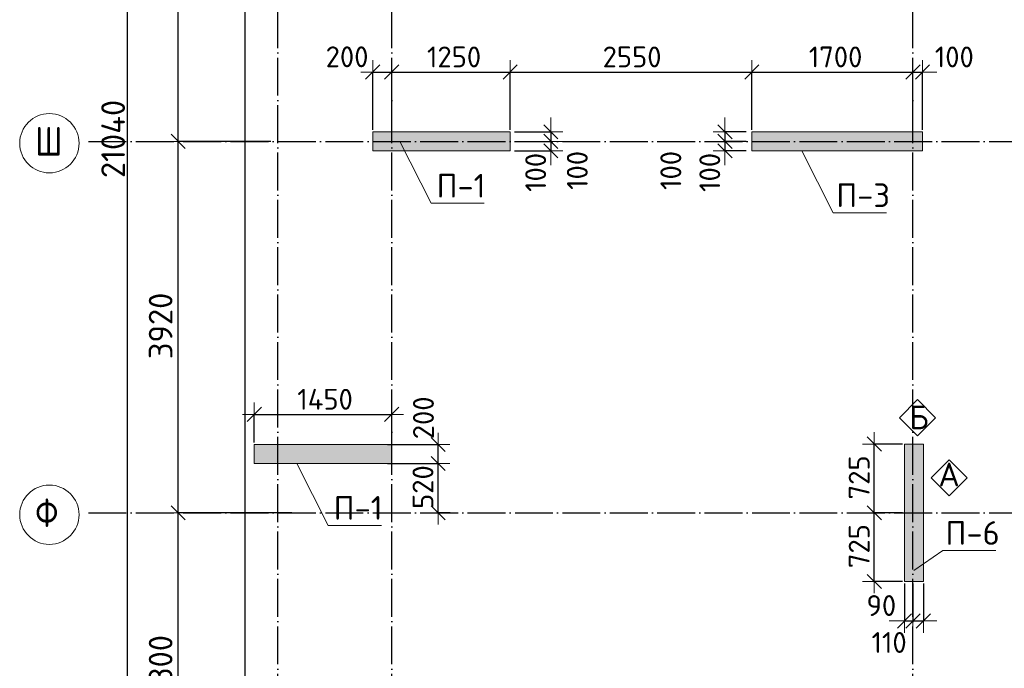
# Model space of a CAD drawing. Header units: millimetres. Extents: x -2725 to 73478, y 45740 to 74643.
# Tile 10 of 15: x 27275 to 37663, y 51699 to 58544. Entities that reach past the tile are written whole.
import ezdxf

# ---------------------------------------------------------------- set-up
doc = ezdxf.new("R2010")
doc.units = ezdxf.units.MM
doc.header["$PDMODE"] = 65
for name, pattern in [('______11', [500, 400, -50, 0, -50]), ('______3', [500, 400, -100]), ('______5', [1100, 800, -100, 100, -100])]:
    doc.linetypes.add(name, pattern=pattern)
for name, color, linetype, lineweight in [('Standard', 7, 'Continuous', 25), ('Балка_ общее', 7, '______3', 13), ('Высотная отметка (отверстия)', 7, 'Continuous', 13), ('Размерная линия_ общее', 7, 'Continuous', 13)]:
    doc.layers.add(name, color=color, linetype=linetype, lineweight=lineweight)
doc.layers.add('Осевая линия_ общее', color=7, linetype='______5', lineweight=13, true_color=0xa0a0a0)
doc.styles.add('ISOCPEUR', font='ISOCPEUR')
doc.dimstyles.new('DIMSTYLE_3', dxfattribs={"dimtxt": 250, "dimasz": 250, "dimexe": 0, "dimexo": 0, "dimgap": 125, "dimtad": 2, "dimdec": 0, "dimrnd": 5, "dimzin": 12, "dimdsep": 46, "dimtxsty": 'ISOCPEUR', "dimblk1": 'ALL_ML_STRICH', "dimblk2": 'ALL_ML_STRICH', "dimsah": 1, "dimcen": 0, "dimclrd": 7, "dimclre": 256, "dimclrt": 7, "dimadec": 0, "dimazin": 0, "dimtfac": 1, "dimtdec": 0, "dimtix": 1, "dimtmove": 2, "dimatfit": 3, "dimfxl": 0, "dimtzin": 0, "dimlwd": 0, "dimlwe": -3, "dimarcsym": 0})
doc.dimstyles.new('DIMSTYLE_6', dxfattribs={"dimtxt": 220, "dimasz": 250, "dimexe": 0, "dimexo": 0, "dimgap": 110, "dimtad": 2, "dimdec": 0, "dimrnd": 5, "dimzin": 12, "dimdsep": 46, "dimtxsty": 'ISOCPEUR', "dimblk1": 'ALL_ML_STRICH', "dimblk2": 'ALL_ML_STRICH', "dimsah": 1, "dimcen": 0, "dimclrd": 7, "dimclre": 256, "dimclrt": 7, "dimadec": 0, "dimazin": 0, "dimtfac": 1, "dimtdec": 0, "dimtix": 1, "dimtmove": 2, "dimatfit": 3, "dimfxl": 0, "dimtzin": 0, "dimlwd": 0, "dimlwe": -3, "dimarcsym": 0})
doc.dimstyles.new('DIMSTYLE_8', dxfattribs={"dimtxt": 220, "dimasz": 250, "dimexe": 0, "dimexo": 0, "dimgap": 110, "dimtad": 0, "dimdec": 0, "dimrnd": 5, "dimzin": 12, "dimdsep": 46, "dimtxsty": 'ISOCPEUR', "dimblk1": 'ALL_ML_STRICH', "dimblk2": 'ALL_ML_STRICH', "dimsah": 1, "dimcen": 0, "dimclrd": 7, "dimclre": 256, "dimclrt": 7, "dimadec": 0, "dimazin": 0, "dimtfac": 1, "dimtdec": 0, "dimtix": 1, "dimtmove": 2, "dimatfit": 3, "dimfxl": 0, "dimtvp": 1.2, "dimtzin": 0, "dimlwd": 0, "dimlwe": -3, "dimarcsym": 0})
doc.dimstyles.new('DIMSTYLE_9', dxfattribs={"dimtxt": 220, "dimasz": 250, "dimexe": 0, "dimexo": 0, "dimgap": 110, "dimtad": 2, "dimdec": 0, "dimrnd": 5, "dimzin": 12, "dimdsep": 46, "dimtxsty": 'ISOCPEUR', "dimblk1": 'ALL_ML_STRICH', "dimblk2": 'ALL_ML_STRICH', "dimsah": 1, "dimcen": 0, "dimclrd": 7, "dimclre": 256, "dimclrt": 7, "dimadec": 0, "dimazin": 0, "dimtfac": 1, "dimtdec": 0, "dimtix": 1, "dimtmove": 2, "dimatfit": 3, "dimfxl": 0, "dimtvp": 1.2, "dimtzin": 0, "dimlwd": 0, "dimlwe": -3, "dimarcsym": 0})

# ---------------------------------------------------------------- blocks, each defined once
blk = doc.blocks.new('ALL_ML_STRICH')
at = {"color": 0, "linetype": 'ByBlock', "lineweight": -2}
for p, q in [((0, -0.5), (0, 0.5)), ((-1, 0), (0.5, 0)), ((-0.3, -0.3), (0.3, 0.3))]:
    blk.add_line(p, q, dxfattribs=at)
blk = doc.blocks.new('*D8')
at = {"layer": 'DEFPOINTS', "color": 7, "linetype": 'Continuous', "lineweight": 13, "transparency": 33554687}
for p in [(28774, 67780), (28160, 46740), (28411, 46740)]:
    blk.add_point(p, dxfattribs=at)
at = {"layer": 'Балка_ общее', "color": 251, "linetype": 'Continuous', "lineweight": -2, "true_color": 0x656565, "transparency": 33554687}
for p, q in [((28764, 67780), (28411, 67780)), ((28170, 46740), (28411, 46740))]:
    blk.add_line(p, q, dxfattribs=at)
at = {"layer": 'Балка_ общее', "color": 7, "linetype": 'Continuous', "lineweight": -2, "transparency": 33554687}
blk.add_line((28411, 46740), (28411, 67780), dxfattribs=at)
at = {"layer": 'Балка_ общее', "color": 7, "linetype": 'Continuous', "lineweight": 13, "transparency": 33554687, "xscale": 250, "yscale": 250, "zscale": 250}
for p, rotation in [((28411, 67780), 90), ((28411, 46740), 270)]:
    blk.add_blockref('ALL_ML_STRICH', p, dxfattribs=dict(at, rotation=rotation))
at = {"layer": 'Балка_ общее', "color": 7, "linetype": 'Continuous', "lineweight": 13, "transparency": 33554687, "insert": (28261, 57285), "char_height": 250, "width": 1250, "attachment_point": 5, "rotation": 90, "style": 'ISOCPEUR'}
blk.add_mtext('\\A1;{21040}', dxfattribs=at)
blk = doc.blocks.new('*D10')
at = {"layer": 'DEFPOINTS', "color": 7, "linetype": 'Continuous', "lineweight": 13, "transparency": 33554687}
for p in [(30156, 53340), (28947, 50040), (29732, 50040)]:
    blk.add_point(p, dxfattribs=at)
at = {"layer": 'Балка_ общее', "color": 251, "linetype": 'Continuous', "lineweight": -2, "true_color": 0x656565, "transparency": 33554687}
for p, q in [((30146, 53340), (28947, 53340)), ((29722, 50040), (28947, 50040))]:
    blk.add_line(p, q, dxfattribs=at)
at = {"layer": 'Балка_ общее', "color": 7, "linetype": 'Continuous', "lineweight": -2, "transparency": 33554687}
blk.add_line((28947, 50040), (28947, 53340), dxfattribs=at)
at = {"layer": 'Балка_ общее', "color": 7, "linetype": 'Continuous', "lineweight": 13, "transparency": 33554687, "xscale": 250, "yscale": 250, "zscale": 250}
for p, rotation in [((28947, 53340), 90), ((28947, 50040), 270)]:
    blk.add_blockref('ALL_ML_STRICH', p, dxfattribs=dict(at, rotation=rotation))
at = {"layer": 'Балка_ общее', "color": 7, "linetype": 'Continuous', "lineweight": 13, "transparency": 33554687, "insert": (28762, 51703), "char_height": 250, "width": 1000, "attachment_point": 5, "rotation": 90, "style": 'ISOCPEUR'}
blk.add_mtext('\\A1;{3300}', dxfattribs=at)
blk = doc.blocks.new('*D11')
at = {"layer": 'DEFPOINTS', "color": 7, "linetype": 'Continuous', "lineweight": 13, "transparency": 33554687}
for p in [(29934, 57260), (28947, 53340), (30156, 53340)]:
    blk.add_point(p, dxfattribs=at)
at = {"layer": 'Балка_ общее', "color": 251, "linetype": 'Continuous', "lineweight": -2, "true_color": 0x656565, "transparency": 33554687}
for p, q in [((29924, 57260), (28947, 57260)), ((30146, 53340), (28947, 53340))]:
    blk.add_line(p, q, dxfattribs=at)
at = {"layer": 'Балка_ общее', "color": 7, "linetype": 'Continuous', "lineweight": -2, "transparency": 33554687}
blk.add_line((28947, 53340), (28947, 57260), dxfattribs=at)
at = {"layer": 'Балка_ общее', "color": 7, "linetype": 'Continuous', "lineweight": 13, "transparency": 33554687, "xscale": 250, "yscale": 250, "zscale": 250}
for p, rotation in [((28947, 57260), 90), ((28947, 53340), 270)]:
    blk.add_blockref('ALL_ML_STRICH', p, dxfattribs=dict(at, rotation=rotation))
at = {"layer": 'Балка_ общее', "color": 7, "linetype": 'Continuous', "lineweight": 13, "transparency": 33554687, "insert": (28762, 55312), "char_height": 250, "width": 1000, "attachment_point": 5, "rotation": 90, "style": 'ISOCPEUR'}
blk.add_mtext('\\A1;{3920}', dxfattribs=at)
blk = doc.blocks.new('*D12')
at = {"layer": 'DEFPOINTS', "color": 7, "linetype": 'Continuous', "lineweight": 13, "transparency": 33554687}
for p in [(30024, 61180), (28947, 57260), (29934, 57260)]:
    blk.add_point(p, dxfattribs=at)
at = {"layer": 'Балка_ общее', "color": 251, "linetype": 'Continuous', "lineweight": -2, "true_color": 0x656565, "transparency": 33554687}
for p, q in [((30014, 61180), (28947, 61180)), ((29924, 57260), (28947, 57260))]:
    blk.add_line(p, q, dxfattribs=at)
at = {"layer": 'Балка_ общее', "color": 7, "linetype": 'Continuous', "lineweight": -2, "transparency": 33554687}
blk.add_line((28947, 57260), (28947, 61180), dxfattribs=at)
at = {"layer": 'Балка_ общее', "color": 7, "linetype": 'Continuous', "lineweight": 13, "transparency": 33554687, "xscale": 250, "yscale": 250, "zscale": 250}
for p, rotation in [((28947, 61180), 90), ((28947, 57260), 270)]:
    blk.add_blockref('ALL_ML_STRICH', p, dxfattribs=dict(at, rotation=rotation))
at = {"layer": 'Балка_ общее', "color": 7, "linetype": 'Continuous', "lineweight": 13, "transparency": 33554687, "insert": (28762, 59232), "char_height": 250, "width": 1000, "attachment_point": 5, "rotation": 90, "style": 'ISOCPEUR'}
blk.add_mtext('\\A1;{3920}', dxfattribs=at)
blk = doc.blocks.new('*D43')
at = {"layer": 'DEFPOINTS', "color": 7, "linetype": 'Continuous', "lineweight": 13, "transparency": 33554687}
for p in [(31000, 57991), (31000, 57360), (31200, 57360)]:
    blk.add_point(p, dxfattribs=at)
at = {"layer": 'Размерная линия_ общее', "color": 253, "linetype": 'Continuous', "lineweight": -2, "true_color": 0xa0a0a0, "transparency": 33554687}
for p, q in [((31000, 57380), (31000, 57991)), ((31200, 57380), (31200, 57991))]:
    blk.add_line(p, q, dxfattribs=at)
at = {"layer": 'Размерная линия_ общее', "color": 7, "linetype": 'Continuous', "lineweight": -2, "transparency": 33554687}
blk.add_line((31000, 57991), (31200, 57991), dxfattribs=at)
at = {"layer": 'Размерная линия_ общее', "color": 7, "linetype": 'Continuous', "lineweight": 13, "transparency": 33554687, "xscale": 250, "yscale": 250, "zscale": 250, "rotation": 180}
blk.add_blockref('ALL_ML_STRICH', (31000, 57991), dxfattribs=at)
at = {"layer": 'Размерная линия_ общее', "color": 7, "linetype": 'Continuous', "lineweight": 13, "transparency": 33554687, "xscale": 250, "yscale": 250, "zscale": 250}
blk.add_blockref('ALL_ML_STRICH', (31200, 57991), dxfattribs=at)
at = {"layer": 'Размерная линия_ общее', "color": 7, "linetype": 'Continuous', "lineweight": 13, "transparency": 33554687, "insert": (30729, 58152), "char_height": 220, "width": 660, "attachment_point": 5, "style": 'ISOCPEUR'}
blk.add_mtext('\\A1;{200}', dxfattribs=at)
blk = doc.blocks.new('*D44')
at = {"layer": 'DEFPOINTS', "color": 7, "linetype": 'Continuous', "lineweight": 13, "transparency": 33554687}
for p in [(31200, 57991), (31200, 57360), (32450, 57360)]:
    blk.add_point(p, dxfattribs=at)
at = {"layer": 'Размерная линия_ общее', "color": 253, "linetype": 'Continuous', "lineweight": -2, "true_color": 0xa0a0a0, "transparency": 33554687}
for p, q in [((31200, 57380), (31200, 57991)), ((32450, 57380), (32450, 57991))]:
    blk.add_line(p, q, dxfattribs=at)
at = {"layer": 'Размерная линия_ общее', "color": 7, "linetype": 'Continuous', "lineweight": -2, "transparency": 33554687}
blk.add_line((31200, 57991), (32450, 57991), dxfattribs=at)
at = {"layer": 'Размерная линия_ общее', "color": 7, "linetype": 'Continuous', "lineweight": 13, "transparency": 33554687, "xscale": 250, "yscale": 250, "zscale": 250, "rotation": 180}
blk.add_blockref('ALL_ML_STRICH', (31200, 57991), dxfattribs=at)
at = {"layer": 'Размерная линия_ общее', "color": 7, "linetype": 'Continuous', "lineweight": 13, "transparency": 33554687, "xscale": 250, "yscale": 250, "zscale": 250}
blk.add_blockref('ALL_ML_STRICH', (32450, 57991), dxfattribs=at)
at = {"layer": 'Размерная линия_ общее', "color": 7, "linetype": 'Continuous', "lineweight": 13, "transparency": 33554687, "insert": (31858, 58151), "char_height": 220, "width": 880, "attachment_point": 5, "style": 'ISOCPEUR'}
blk.add_mtext('\\A1;{1250}', dxfattribs=at)
blk = doc.blocks.new('*D45')
at = {"layer": 'DEFPOINTS', "color": 7, "linetype": 'Continuous', "lineweight": 13, "transparency": 33554687}
for p in [(32450, 57991), (32450, 57360), (35000, 57360)]:
    blk.add_point(p, dxfattribs=at)
at = {"layer": 'Размерная линия_ общее', "color": 253, "linetype": 'Continuous', "lineweight": -2, "true_color": 0xa0a0a0, "transparency": 33554687}
for p, q in [((32450, 57380), (32450, 57991)), ((35000, 57380), (35000, 57991))]:
    blk.add_line(p, q, dxfattribs=at)
at = {"layer": 'Размерная линия_ общее', "color": 7, "linetype": 'Continuous', "lineweight": -2, "transparency": 33554687}
blk.add_line((32450, 57991), (35000, 57991), dxfattribs=at)
at = {"layer": 'Размерная линия_ общее', "color": 7, "linetype": 'Continuous', "lineweight": 13, "transparency": 33554687, "xscale": 250, "yscale": 250, "zscale": 250, "rotation": 180}
blk.add_blockref('ALL_ML_STRICH', (32450, 57991), dxfattribs=at)
at = {"layer": 'Размерная линия_ общее', "color": 7, "linetype": 'Continuous', "lineweight": 13, "transparency": 33554687, "xscale": 250, "yscale": 250, "zscale": 250}
blk.add_blockref('ALL_ML_STRICH', (35000, 57991), dxfattribs=at)
at = {"layer": 'Размерная линия_ общее', "color": 7, "linetype": 'Continuous', "lineweight": 13, "transparency": 33554687, "insert": (33736, 58151), "char_height": 220, "width": 880, "attachment_point": 5, "style": 'ISOCPEUR'}
blk.add_mtext('\\A1;{2550}', dxfattribs=at)
blk = doc.blocks.new('*D46')
at = {"layer": 'DEFPOINTS', "color": 7, "linetype": 'Continuous', "lineweight": 13, "transparency": 33554687}
for p in [(35000, 57991), (35000, 57360), (36700, 57360)]:
    blk.add_point(p, dxfattribs=at)
at = {"layer": 'Размерная линия_ общее', "color": 253, "linetype": 'Continuous', "lineweight": -2, "true_color": 0xa0a0a0, "transparency": 33554687}
for p, q in [((35000, 57380), (35000, 57991)), ((36700, 57380), (36700, 57991))]:
    blk.add_line(p, q, dxfattribs=at)
at = {"layer": 'Размерная линия_ общее', "color": 7, "linetype": 'Continuous', "lineweight": -2, "transparency": 33554687}
blk.add_line((35000, 57991), (36700, 57991), dxfattribs=at)
at = {"layer": 'Размерная линия_ общее', "color": 7, "linetype": 'Continuous', "lineweight": 13, "transparency": 33554687, "xscale": 250, "yscale": 250, "zscale": 250, "rotation": 180}
blk.add_blockref('ALL_ML_STRICH', (35000, 57991), dxfattribs=at)
at = {"layer": 'Размерная линия_ общее', "color": 7, "linetype": 'Continuous', "lineweight": 13, "transparency": 33554687, "xscale": 250, "yscale": 250, "zscale": 250}
blk.add_blockref('ALL_ML_STRICH', (36700, 57991), dxfattribs=at)
at = {"layer": 'Размерная линия_ общее', "color": 7, "linetype": 'Continuous', "lineweight": 13, "transparency": 33554687, "insert": (35883, 58151), "char_height": 220, "width": 880, "attachment_point": 5, "style": 'ISOCPEUR'}
blk.add_mtext('\\A1;{1700}', dxfattribs=at)
blk = doc.blocks.new('*D47')
at = {"layer": 'DEFPOINTS', "color": 7, "linetype": 'Continuous', "lineweight": 13, "transparency": 33554687}
for p in [(36700, 57991), (36700, 57360), (36800, 57360)]:
    blk.add_point(p, dxfattribs=at)
at = {"layer": 'Размерная линия_ общее', "color": 253, "linetype": 'Continuous', "lineweight": -2, "true_color": 0xa0a0a0, "transparency": 33554687}
for p, q in [((36700, 57380), (36700, 57991)), ((36800, 57380), (36800, 57991))]:
    blk.add_line(p, q, dxfattribs=at)
at = {"layer": 'Размерная линия_ общее', "color": 7, "linetype": 'Continuous', "lineweight": -2, "transparency": 33554687}
blk.add_line((36700, 57991), (36800, 57991), dxfattribs=at)
at = {"layer": 'Размерная линия_ общее', "color": 7, "linetype": 'Continuous', "lineweight": 13, "transparency": 33554687, "xscale": 250, "yscale": 250, "zscale": 250}
blk.add_blockref('ALL_ML_STRICH', (36800, 57991), dxfattribs=at)
at = {"layer": 'Размерная линия_ общее', "color": 7, "linetype": 'Continuous', "lineweight": 13, "transparency": 33554687, "xscale": 250, "yscale": 250, "zscale": 250, "rotation": 180}
blk.add_blockref('ALL_ML_STRICH', (36700, 57991), dxfattribs=at)
at = {"layer": 'Размерная линия_ общее', "color": 7, "linetype": 'Continuous', "lineweight": 13, "transparency": 33554687, "insert": (37136, 58151), "char_height": 220, "width": 660, "attachment_point": 5, "style": 'ISOCPEUR'}
blk.add_mtext('\\A1;{100}', dxfattribs=at)
blk = doc.blocks.new('*D48')
at = {"layer": 'DEFPOINTS', "color": 7, "linetype": 'Continuous', "lineweight": 13, "transparency": 33554687}
for p in [(29750, 54378), (29750, 54060), (31200, 54060)]:
    blk.add_point(p, dxfattribs=at)
at = {"layer": 'Размерная линия_ общее', "color": 253, "linetype": 'Continuous', "lineweight": -2, "true_color": 0xa0a0a0, "transparency": 33554687}
for p, q in [((29750, 54080), (29750, 54378)), ((31200, 54080), (31200, 54378))]:
    blk.add_line(p, q, dxfattribs=at)
at = {"layer": 'Размерная линия_ общее', "color": 7, "linetype": 'Continuous', "lineweight": -2, "transparency": 33554687}
blk.add_line((29750, 54378), (31200, 54378), dxfattribs=at)
at = {"layer": 'Размерная линия_ общее', "color": 7, "linetype": 'Continuous', "lineweight": 13, "transparency": 33554687, "xscale": 250, "yscale": 250, "zscale": 250, "rotation": 180}
blk.add_blockref('ALL_ML_STRICH', (29750, 54378), dxfattribs=at)
at = {"layer": 'Размерная линия_ общее', "color": 7, "linetype": 'Continuous', "lineweight": 13, "transparency": 33554687, "xscale": 250, "yscale": 250, "zscale": 250}
blk.add_blockref('ALL_ML_STRICH', (31200, 54378), dxfattribs=at)
at = {"layer": 'Размерная линия_ общее', "color": 7, "linetype": 'Continuous', "lineweight": 13, "transparency": 33554687, "insert": (30497, 54538), "char_height": 220, "width": 880, "attachment_point": 5, "style": 'ISOCPEUR'}
blk.add_mtext('\\A1;{1450}', dxfattribs=at)
blk = doc.blocks.new('*D66')
at = {"layer": 'DEFPOINTS', "color": 7, "linetype": 'Continuous', "lineweight": 13, "transparency": 33554687}
for p in [(36610, 53340), (36292, 52615), (36610, 52615)]:
    blk.add_point(p, dxfattribs=at)
at = {"layer": 'Размерная линия_ общее', "color": 253, "linetype": 'Continuous', "lineweight": -2, "true_color": 0xa0a0a0, "transparency": 33554687}
for p, q in [((36590, 53340), (36292, 53340)), ((36590, 52615), (36292, 52615))]:
    blk.add_line(p, q, dxfattribs=at)
at = {"layer": 'Размерная линия_ общее', "color": 7, "linetype": 'Continuous', "lineweight": -2, "transparency": 33554687}
blk.add_line((36292, 52615), (36292, 53340), dxfattribs=at)
at = {"layer": 'Размерная линия_ общее', "color": 7, "linetype": 'Continuous', "lineweight": 13, "transparency": 33554687, "xscale": 250, "yscale": 250, "zscale": 250}
for p, rotation in [((36292, 53340), 90), ((36292, 52615), 270)]:
    blk.add_blockref('ALL_ML_STRICH', p, dxfattribs=dict(at, rotation=rotation))
at = {"layer": 'Размерная линия_ общее', "color": 7, "linetype": 'Continuous', "lineweight": 13, "transparency": 33554687, "insert": (36132, 52988), "char_height": 220, "width": 660, "attachment_point": 5, "rotation": 90, "style": 'ISOCPEUR'}
blk.add_mtext('\\A1;{725}', dxfattribs=at)
blk = doc.blocks.new('*D67')
at = {"layer": 'DEFPOINTS', "color": 7, "linetype": 'Continuous', "lineweight": 13, "transparency": 33554687}
for p in [(36610, 54065), (36292, 53340), (36610, 53340)]:
    blk.add_point(p, dxfattribs=at)
at = {"layer": 'Размерная линия_ общее', "color": 253, "linetype": 'Continuous', "lineweight": -2, "true_color": 0xa0a0a0, "transparency": 33554687}
for p, q in [((36590, 54065), (36292, 54065)), ((36590, 53340), (36292, 53340))]:
    blk.add_line(p, q, dxfattribs=at)
at = {"layer": 'Размерная линия_ общее', "color": 7, "linetype": 'Continuous', "lineweight": -2, "transparency": 33554687}
blk.add_line((36292, 53340), (36292, 54065), dxfattribs=at)
at = {"layer": 'Размерная линия_ общее', "color": 7, "linetype": 'Continuous', "lineweight": 13, "transparency": 33554687, "xscale": 250, "yscale": 250, "zscale": 250}
for p, rotation in [((36292, 54065), 90), ((36292, 53340), 270)]:
    blk.add_blockref('ALL_ML_STRICH', p, dxfattribs=dict(at, rotation=rotation))
at = {"layer": 'Размерная линия_ общее', "color": 7, "linetype": 'Continuous', "lineweight": 13, "transparency": 33554687, "insert": (36132, 53713), "char_height": 220, "width": 660, "attachment_point": 5, "rotation": 90, "style": 'ISOCPEUR'}
blk.add_mtext('\\A1;{725}', dxfattribs=at)
blk = doc.blocks.new('*D94')
at = {"layer": 'DEFPOINTS', "color": 7, "linetype": 'Continuous', "lineweight": 13, "transparency": 33554687}
for p in [(34716, 57360), (34961, 57360), (34961, 57260)]:
    blk.add_point(p, dxfattribs=at)
at = {"layer": 'Размерная линия_ общее', "color": 253, "linetype": 'Continuous', "lineweight": -2, "true_color": 0xa0a0a0, "transparency": 33554687}
for p, q in [((34941, 57360), (34716, 57360)), ((34941, 57260), (34716, 57260))]:
    blk.add_line(p, q, dxfattribs=at)
at = {"layer": 'Размерная линия_ общее', "color": 7, "linetype": 'Continuous', "lineweight": -2, "transparency": 33554687}
blk.add_line((34716, 57360), (34716, 57260), dxfattribs=at)
at = {"layer": 'Размерная линия_ общее', "color": 7, "linetype": 'Continuous', "lineweight": 13, "transparency": 33554687, "xscale": 250, "yscale": 250, "zscale": 250}
for p, rotation in [((34716, 57260), 270), ((34716, 57360), 90)]:
    blk.add_blockref('ALL_ML_STRICH', p, dxfattribs=dict(at, rotation=rotation))
at = {"layer": 'Размерная линия_ общее', "color": 7, "linetype": 'Continuous', "lineweight": 13, "transparency": 33554687, "insert": (34145, 56953), "char_height": 220, "width": 660, "attachment_point": 5, "rotation": 90, "style": 'ISOCPEUR'}
blk.add_mtext('\\A1;{100}', dxfattribs=at)
blk = doc.blocks.new('*D95')
at = {"layer": 'DEFPOINTS', "color": 7, "linetype": 'Continuous', "lineweight": 13, "transparency": 33554687}
for p in [(34716, 57260), (34961, 57260), (34961, 57160)]:
    blk.add_point(p, dxfattribs=at)
at = {"layer": 'Размерная линия_ общее', "color": 253, "linetype": 'Continuous', "lineweight": -2, "true_color": 0xa0a0a0, "transparency": 33554687}
for p, q in [((34941, 57260), (34716, 57260)), ((34941, 57160), (34716, 57160))]:
    blk.add_line(p, q, dxfattribs=at)
at = {"layer": 'Размерная линия_ общее', "color": 7, "linetype": 'Continuous', "lineweight": -2, "transparency": 33554687}
blk.add_line((34716, 57260), (34716, 57160), dxfattribs=at)
at = {"layer": 'Размерная линия_ общее', "color": 7, "linetype": 'Continuous', "lineweight": 13, "transparency": 33554687, "xscale": 250, "yscale": 250, "zscale": 250}
for p, rotation in [((34716, 57160), 270), ((34716, 57260), 90)]:
    blk.add_blockref('ALL_ML_STRICH', p, dxfattribs=dict(at, rotation=rotation))
at = {"layer": 'Размерная линия_ общее', "color": 7, "linetype": 'Continuous', "lineweight": 13, "transparency": 33554687, "insert": (34556, 56932), "char_height": 220, "width": 660, "attachment_point": 5, "rotation": 90, "style": 'ISOCPEUR'}
blk.add_mtext('\\A1;{100}', dxfattribs=at)
blk = doc.blocks.new('*D96')
at = {"layer": 'DEFPOINTS', "color": 7, "linetype": 'Continuous', "lineweight": 13, "transparency": 33554687}
for p in [(32474, 57360), (32879, 57360), (32474, 57260)]:
    blk.add_point(p, dxfattribs=at)
at = {"layer": 'Размерная линия_ общее', "color": 253, "linetype": 'Continuous', "lineweight": -2, "true_color": 0xa0a0a0, "transparency": 33554687}
for p, q in [((32494, 57360), (32879, 57360)), ((32494, 57260), (32879, 57260))]:
    blk.add_line(p, q, dxfattribs=at)
at = {"layer": 'Размерная линия_ общее', "color": 7, "linetype": 'Continuous', "lineweight": -2, "transparency": 33554687}
blk.add_line((32879, 57360), (32879, 57260), dxfattribs=at)
at = {"layer": 'Размерная линия_ общее', "color": 7, "linetype": 'Continuous', "lineweight": 13, "transparency": 33554687, "xscale": 250, "yscale": 250, "zscale": 250}
for p, rotation in [((32879, 57260), 270), ((32879, 57360), 90)]:
    blk.add_blockref('ALL_ML_STRICH', p, dxfattribs=dict(at, rotation=rotation))
at = {"layer": 'Размерная линия_ общее', "color": 7, "linetype": 'Continuous', "lineweight": 13, "transparency": 33554687, "insert": (33158, 56953), "char_height": 220, "width": 660, "attachment_point": 5, "rotation": 90, "style": 'ISOCPEUR'}
blk.add_mtext('\\A1;{100}', dxfattribs=at)
blk = doc.blocks.new('*D97')
at = {"layer": 'DEFPOINTS', "color": 7, "linetype": 'Continuous', "lineweight": 13, "transparency": 33554687}
for p in [(32474, 57260), (32879, 57260), (32474, 57160)]:
    blk.add_point(p, dxfattribs=at)
at = {"layer": 'Размерная линия_ общее', "color": 253, "linetype": 'Continuous', "lineweight": -2, "true_color": 0xa0a0a0, "transparency": 33554687}
for p, q in [((32494, 57260), (32879, 57260)), ((32494, 57160), (32879, 57160))]:
    blk.add_line(p, q, dxfattribs=at)
at = {"layer": 'Размерная линия_ общее', "color": 7, "linetype": 'Continuous', "lineweight": -2, "transparency": 33554687}
blk.add_line((32879, 57260), (32879, 57160), dxfattribs=at)
at = {"layer": 'Размерная линия_ общее', "color": 7, "linetype": 'Continuous', "lineweight": 13, "transparency": 33554687, "xscale": 250, "yscale": 250, "zscale": 250}
for p, rotation in [((32879, 57160), 270), ((32879, 57260), 90)]:
    blk.add_blockref('ALL_ML_STRICH', p, dxfattribs=dict(at, rotation=rotation))
at = {"layer": 'Размерная линия_ общее', "color": 7, "linetype": 'Continuous', "lineweight": 13, "transparency": 33554687, "insert": (32719, 56932), "char_height": 220, "width": 660, "attachment_point": 5, "rotation": 90, "style": 'ISOCPEUR'}
blk.add_mtext('\\A1;{100}', dxfattribs=at)
blk = doc.blocks.new('*D105')
at = {"layer": 'DEFPOINTS', "color": 7, "linetype": 'Continuous', "lineweight": 13, "transparency": 33554687}
for p in [(36610, 52615), (36700, 52615), (36610, 52199)]:
    blk.add_point(p, dxfattribs=at)
at = {"layer": 'Размерная линия_ общее', "color": 253, "linetype": 'Continuous', "lineweight": -2, "true_color": 0xa0a0a0, "transparency": 33554687}
for p, q in [((36610, 52595), (36610, 52199)), ((36700, 52595), (36700, 52199))]:
    blk.add_line(p, q, dxfattribs=at)
at = {"layer": 'Размерная линия_ общее', "color": 7, "linetype": 'Continuous', "lineweight": -2, "transparency": 33554687}
blk.add_line((36610, 52199), (36700, 52199), dxfattribs=at)
at = {"layer": 'Размерная линия_ общее', "color": 7, "linetype": 'Continuous', "lineweight": 13, "transparency": 33554687, "xscale": 250, "yscale": 250, "zscale": 250}
blk.add_blockref('ALL_ML_STRICH', (36700, 52199), dxfattribs=at)
at = {"layer": 'Размерная линия_ общее', "color": 7, "linetype": 'Continuous', "lineweight": 13, "transparency": 33554687, "xscale": 250, "yscale": 250, "zscale": 250, "rotation": 180}
blk.add_blockref('ALL_ML_STRICH', (36610, 52199), dxfattribs=at)
at = {"layer": 'Размерная линия_ общее', "color": 7, "linetype": 'Continuous', "lineweight": 13, "transparency": 33554687, "insert": (36366, 52361), "char_height": 220, "width": 440, "attachment_point": 5, "style": 'ISOCPEUR'}
blk.add_mtext('\\A1;{90}', dxfattribs=at)
blk = doc.blocks.new('*D106')
at = {"layer": 'DEFPOINTS', "color": 7, "linetype": 'Continuous', "lineweight": 13, "transparency": 33554687}
for p in [(36700, 52615), (36810, 52615), (36700, 52199)]:
    blk.add_point(p, dxfattribs=at)
at = {"layer": 'Размерная линия_ общее', "color": 253, "linetype": 'Continuous', "lineweight": -2, "true_color": 0xa0a0a0, "transparency": 33554687}
for p, q in [((36700, 52595), (36700, 52199)), ((36810, 52595), (36810, 52199))]:
    blk.add_line(p, q, dxfattribs=at)
at = {"layer": 'Размерная линия_ общее', "color": 7, "linetype": 'Continuous', "lineweight": -2, "transparency": 33554687}
blk.add_line((36700, 52199), (36810, 52199), dxfattribs=at)
at = {"layer": 'Размерная линия_ общее', "color": 7, "linetype": 'Continuous', "lineweight": 13, "transparency": 33554687, "xscale": 250, "yscale": 250, "zscale": 250}
blk.add_blockref('ALL_ML_STRICH', (36810, 52199), dxfattribs=at)
at = {"layer": 'Размерная линия_ общее', "color": 7, "linetype": 'Continuous', "lineweight": 13, "transparency": 33554687, "xscale": 250, "yscale": 250, "zscale": 250, "rotation": 180}
blk.add_blockref('ALL_ML_STRICH', (36700, 52199), dxfattribs=at)
at = {"layer": 'Размерная линия_ общее', "color": 7, "linetype": 'Continuous', "lineweight": 13, "transparency": 33554687, "insert": (36448, 51971), "char_height": 220, "width": 660, "attachment_point": 5, "style": 'ISOCPEUR'}
blk.add_mtext('\\A1;{110}', dxfattribs=at)
blk = doc.blocks.new('СЛОЖНЫЙ_ОБЪЕКТ_5')
at = {"layer": 'Standard', "color": 7, "linetype": 'Continuous', "lineweight": 13, "transparency": 33554687}
blk.add_lwpolyline([(36746, 54534), (36937, 54343), (36746, 54153), (36556, 54343), (36746, 54534)], close=True, dxfattribs=at)
at = {"layer": 'Standard', "color": 7, "linetype": 'Continuous', "lineweight": 13, "transparency": 33554687, "insert": (36661, 54347), "char_height": 250, "width": 300, "attachment_point": 4, "style": 'ISOCPEUR'}
blk.add_mtext('\\A1;{\\fISOCPEUR|i0|b0;\\H250.000000;\\W1.000000;\\C7;Б}\\P', dxfattribs=at)
blk = doc.blocks.new('СЛОЖНЫЙ_ОБЪЕКТ_6')
at = {"layer": 'Standard', "color": 7, "linetype": 'Continuous', "lineweight": 13, "transparency": 33554687}
blk.add_lwpolyline([(37080, 53900), (37271, 53710), (37080, 53519), (36890, 53710), (37080, 53900)], close=True, dxfattribs=at)
at = {"layer": 'Standard', "color": 7, "linetype": 'Continuous', "lineweight": 13, "transparency": 33554687, "insert": (36968, 53744), "char_height": 250, "width": 327.27, "attachment_point": 4, "style": 'ISOCPEUR'}
blk.add_mtext('\\A1;{\\fISOCPEUR|i0|b0;\\H250.000000;\\W1.000000;\\C7;А}\\P', dxfattribs=at)
blk = doc.blocks.new('СЛОЖНЫЙ_ОБЪЕКТ_11')
at = {"layer": 'Осевая линия_ общее', "color": 253, "linetype": '______11', "lineweight": -3, "true_color": 0xa0a0a0, "transparency": 33554687}
for p, q in [((30000, 45740), (30000, 69780)), ((31200, 45740), (31200, 69780)), ((36700, 45740), (36700, 69780)), ((28000, 57260), (44790, 57260)), ((28000, 53340), (44790, 53340))]:
    blk.add_line(p, q, dxfattribs=at)
at = {"layer": 'Осевая линия_ общее', "color": 7, "linetype": 'Continuous', "lineweight": 13, "transparency": 33554687}
for centre in [(27588, 57240), (27588, 53320)]:
    blk.add_circle(centre, 313, dxfattribs=at)
at = {"layer": 'Осевая линия_ общее', "color": 7, "linetype": 'Continuous', "lineweight": 13, "transparency": 33554687, "char_height": 300, "width": 425, "attachment_point": 7, "style": 'ISOCPEUR'}
for s, insert in [('\\W0.83;Ш', (27438, 57110)), ('\\W0.83;Ф', (27438, 53190))]:
    blk.add_mtext(s, dxfattribs=dict(at, insert=insert))
blk = doc.blocks.new('*D165')
at = {"layer": 'DEFPOINTS', "color": 7, "linetype": 'Continuous', "lineweight": 13, "transparency": 33554687}
for p in [(31135, 53860), (31690, 53340), (31836, 53340)]:
    blk.add_point(p, dxfattribs=at)
at = {"layer": 'Размерная линия_ общее', "color": 253, "linetype": 'Continuous', "lineweight": -2, "true_color": 0xa0a0a0, "transparency": 33554687}
for p, q in [((31155, 53860), (31690, 53860)), ((31816, 53340), (31690, 53340))]:
    blk.add_line(p, q, dxfattribs=at)
at = {"layer": 'Размерная линия_ общее', "color": 7, "linetype": 'Continuous', "lineweight": -2, "transparency": 33554687}
blk.add_line((31690, 53340), (31690, 53860), dxfattribs=at)
at = {"layer": 'Размерная линия_ общее', "color": 7, "linetype": 'Continuous', "lineweight": 13, "transparency": 33554687, "xscale": 250, "yscale": 250, "zscale": 250}
for p, rotation in [((31690, 53860), 90), ((31690, 53340), 270)]:
    blk.add_blockref('ALL_ML_STRICH', p, dxfattribs=dict(at, rotation=rotation))
at = {"layer": 'Размерная линия_ общее', "color": 7, "linetype": 'Continuous', "lineweight": 13, "transparency": 33554687, "insert": (31530, 53611), "char_height": 220, "width": 660, "attachment_point": 5, "rotation": 90, "style": 'ISOCPEUR'}
blk.add_mtext('\\A1;{520}', dxfattribs=at)
blk = doc.blocks.new('*D166')
at = {"layer": 'DEFPOINTS', "color": 7, "linetype": 'Continuous', "lineweight": 13, "transparency": 33554687}
for p in [(31135, 54060), (31135, 53860), (31690, 53860)]:
    blk.add_point(p, dxfattribs=at)
at = {"layer": 'Размерная линия_ общее', "color": 253, "linetype": 'Continuous', "lineweight": -2, "true_color": 0xa0a0a0, "transparency": 33554687}
for p, q in [((31155, 54060), (31690, 54060)), ((31155, 53860), (31690, 53860))]:
    blk.add_line(p, q, dxfattribs=at)
at = {"layer": 'Размерная линия_ общее', "color": 7, "linetype": 'Continuous', "lineweight": -2, "transparency": 33554687}
blk.add_line((31690, 53860), (31690, 54060), dxfattribs=at)
at = {"layer": 'Размерная линия_ общее', "color": 7, "linetype": 'Continuous', "lineweight": 13, "transparency": 33554687, "xscale": 250, "yscale": 250, "zscale": 250}
for p, rotation in [((31690, 54060), 90), ((31690, 53860), 270)]:
    blk.add_blockref('ALL_ML_STRICH', p, dxfattribs=dict(at, rotation=rotation))
at = {"layer": 'Размерная линия_ общее', "color": 7, "linetype": 'Continuous', "lineweight": 13, "transparency": 33554687, "insert": (31535, 54342), "char_height": 220, "width": 660, "attachment_point": 5, "rotation": 90, "style": 'ISOCPEUR'}
blk.add_mtext('\\A1;{200}', dxfattribs=at)

msp = doc.modelspace()

# ---------------------------------------------------------------- hatches: boundary and pattern name
at = {"linetype": 'Continuous', "lineweight": 13, "transparency": 33554687}
for points in [[(31000, 57360), (31000, 57160), (32450, 57160), (32450, 57360)], [(35000, 57360), (35000, 57160), (36800, 57160), (36800, 57360)], [(29750, 54060), (29750, 53860), (31200, 53860), (31200, 54060)], [(36610, 52615), (36810, 52615), (36810, 54065), (36610, 54065)]]:
    msp.add_hatch(color=7, dxfattribs=at).paths.add_polyline_path(points)

# ---------------------------------------------------------------- linework, layer by layer
at = {"color": 7, "linetype": 'Continuous', "lineweight": 13, "transparency": 33554687}
for p, q in [((31000, 57160), (31000, 57360)), ((31000, 57360), (32450, 57360)), ((32450, 57360), (32450, 57160)), ((35000, 57160), (35000, 57360)), ((35000, 57360), (36800, 57360)), ((36800, 57360), (36800, 57160)), ((32450, 57160), (31000, 57160)), ((36800, 57160), (35000, 57160)), ((29750, 53860), (29750, 54060)), ((29750, 54060), (31200, 54060)), ((31200, 54060), (31200, 53860)), ((36610, 52615), (36610, 54065)), ((36610, 54065), (36810, 54065)), ((36810, 54065), (36810, 52615)), ((31200, 53860), (29750, 53860)), ((36810, 52615), (36610, 52615))]:
    msp.add_line(p, q, dxfattribs=at)
at = {"layer": 'Standard', "color": 7, "linetype": 'Continuous', "lineweight": -3, "transparency": 33554687}
msp.add_lwpolyline([(29650, 46540), (44200, 46540), (44200, 67980), (29650, 67980), (29650, 46540)], dxfattribs=at)
at = {"layer": 'Высотная отметка (отверстия)', "color": 7, "linetype": 'Continuous', "lineweight": 13, "transparency": 33554687}
for points in [[(31285, 57260), (31616.2, 56606.5), (32176.2, 56606.5)], [(35527.5, 57160), (35858.7, 56506.5), (36418.7, 56506.5)], [(30199.4, 53860), (30530.6, 53206.5), (31090.6, 53206.5)], [(36710, 52730), (37013.9, 52941.8), (37573.9, 52941.8)]]:
    msp.add_lwpolyline(points, dxfattribs=at)

# ---------------------------------------------------------------- block references
at = {"layer": 'Standard', "color": 7, "linetype": 'Continuous', "lineweight": 13, "transparency": 33554687}
for name in ['СЛОЖНЫЙ_ОБЪЕКТ_5', 'СЛОЖНЫЙ_ОБЪЕКТ_6']:
    msp.add_blockref(name, (0, 0), dxfattribs=at)
at = {"layer": 'Осевая линия_ общее', "color": 253, "linetype": '______11', "lineweight": -3, "true_color": 0xa0a0a0, "transparency": 33554687}
msp.add_blockref('СЛОЖНЫЙ_ОБЪЕКТ_11', (0, 0), dxfattribs=at)

# ---------------------------------------------------------------- texts
at = {"layer": 'Высотная отметка (отверстия)', "color": 7, "linetype": 'Continuous', "lineweight": 13, "transparency": 33554687, "char_height": 250, "attachment_point": 8, "style": 'ISOCPEUR'}
for s, insert, width in [('\\A1;{\\fISOCPEUR|i0|b0;\\H250.000000;\\W1.000000;\\C7;П-1}\\P', (31931.2, 56666.5), 604.167), ('\\A1;{\\fISOCPEUR|i0|b0;\\H250.000000;\\W1.000000;\\C7;П-3}\\P', (36173.7, 56566.5), 664.583), ('\\A1;{\\fISOCPEUR|i0|b0;\\H250.000000;\\W1.000000;\\C7;П-1}\\P', (30845.6, 53266.5), 604.167), ('\\A1;{\\fISOCPEUR|i0|b0;\\H250.000000;\\W1.000000;\\C7;П-6}\\P', (37328.9, 53001.8), 664.583)]:
    msp.add_mtext(s, dxfattribs=dict(at, insert=insert, width=width))

# ---------------------------------------------------------------- dimensions: what is measured, and where the dimension line sits
at = {"layer": 'Балка_ общее', "color": 7, "linetype": 'Continuous', "lineweight": 13, "transparency": 33554687}
for base, p1, p2, picture, middle in [((28411.4, 67780), (28170, 46740), (28763.8, 67780), '*D8', (28261.4, 57285)), ((28946.9, 61180), (29924.1, 57260), (30013.5, 61180), '*D12', (28761.9, 59232.5)), ((28946.9, 57260), (30145.8, 53340), (29924.1, 57260), '*D11', (28761.9, 55312.5)), ((28946.9, 53340), (29722.5, 50040), (30145.8, 53340), '*D10', (28761.9, 51702.5))]:
    dim = msp.add_linear_dim(base=base, p1=p1, p2=p2, angle=90, dimstyle='DIMSTYLE_3', override={"dimpost": '<>', "dimclrd": 7, "dimclre": 251, "dimclrt": 7, "dimlwd": 0, "dimlwe": 65533}, dxfattribs=at)
    dim.commit()
    dim.dimension.update_dxf_attribs({"geometry": picture, "text_midpoint": middle, "dimtype": 160})
at = {"layer": 'Размерная линия_ общее', "color": 7, "linetype": 'Continuous', "lineweight": 13, "transparency": 33554687}
for base, p1, p2, dimstyle, picture, middle in [((31200, 57991), (31000, 57380), (31200, 57380), 'DIMSTYLE_9', '*D43', (30728.6, 58152.1)), ((32450, 57991), (31200, 57380), (32450, 57380), 'DIMSTYLE_6', '*D44', (31858, 58151)), ((35000, 57991), (32450, 57380), (35000, 57380), 'DIMSTYLE_6', '*D45', (33736, 58151)), ((36700, 57991), (35000, 57380), (36700, 57380), 'DIMSTYLE_6', '*D46', (35883, 58151)), ((36800, 57991), (36700, 57380), (36800, 57380), 'DIMSTYLE_9', '*D47', (37136, 58151.2)), ((31200, 54377.6), (29750, 54080), (31200, 54080), 'DIMSTYLE_6', '*D48', (30497, 54537.6)), ((36810, 52199.1), (36700, 52595), (36810, 52595), 'DIMSTYLE_8', '*D106', (36448.3, 51971)), ((36700, 52199.1), (36610, 52595), (36700, 52595), 'DIMSTYLE_9', '*D105', (36366.4, 52360.8))]:
    dim = msp.add_linear_dim(base=base, p1=p1, p2=p2, dimstyle=dimstyle, override={"dimpost": '<>', "dimclrd": 7, "dimclre": 253, "dimclrt": 7, "dimlwd": 0, "dimlwe": 65533}, dxfattribs=at)
    dim.commit()
    dim.dimension.update_dxf_attribs({"geometry": picture, "text_midpoint": middle, "dimtype": 160})
for base, p1, p2, angle, dimstyle, picture, middle in [((32878.7, 57260), (32493.6, 57360), (32493.6, 57260), 270, 'DIMSTYLE_9', '*D96', (33157.6, 56952.6)), ((34716.1, 57260), (34941.2, 57360), (34941.2, 57260), 270, 'DIMSTYLE_9', '*D94', (34145, 56952.6)), ((32878.7, 57160), (32493.6, 57260), (32493.6, 57160), 270, 'DIMSTYLE_9', '*D97', (32718.8, 56932.3)), ((34716.1, 57160), (34941.2, 57260), (34941.2, 57160), 270, 'DIMSTYLE_9', '*D95', (34556.2, 56932.3)), ((31690, 54060), (31154.9, 53860), (31154.9, 54060), 90, 'DIMSTYLE_9', '*D166', (31535.4, 54341.9)), ((36291.8, 54065), (36590, 53340), (36590, 54065), 90, 'DIMSTYLE_6', '*D67', (36131.8, 53713.5)), ((31690, 53860), (31816.4, 53340), (31154.9, 53860), 90, 'DIMSTYLE_9', '*D165', (31530, 53611)), ((36291.8, 53340), (36590, 52615), (36590, 53340), 90, 'DIMSTYLE_6', '*D66', (36131.8, 52988.5))]:
    dim = msp.add_linear_dim(base=base, p1=p1, p2=p2, angle=angle, dimstyle=dimstyle, override={"dimpost": '<>', "dimclrd": 7, "dimclre": 253, "dimclrt": 7, "dimlwd": 0, "dimlwe": 65533}, dxfattribs=at)
    dim.commit()
    dim.dimension.update_dxf_attribs({"geometry": picture, "text_midpoint": middle, "dimtype": 160})

doc.saveas('drawing.dxf')
